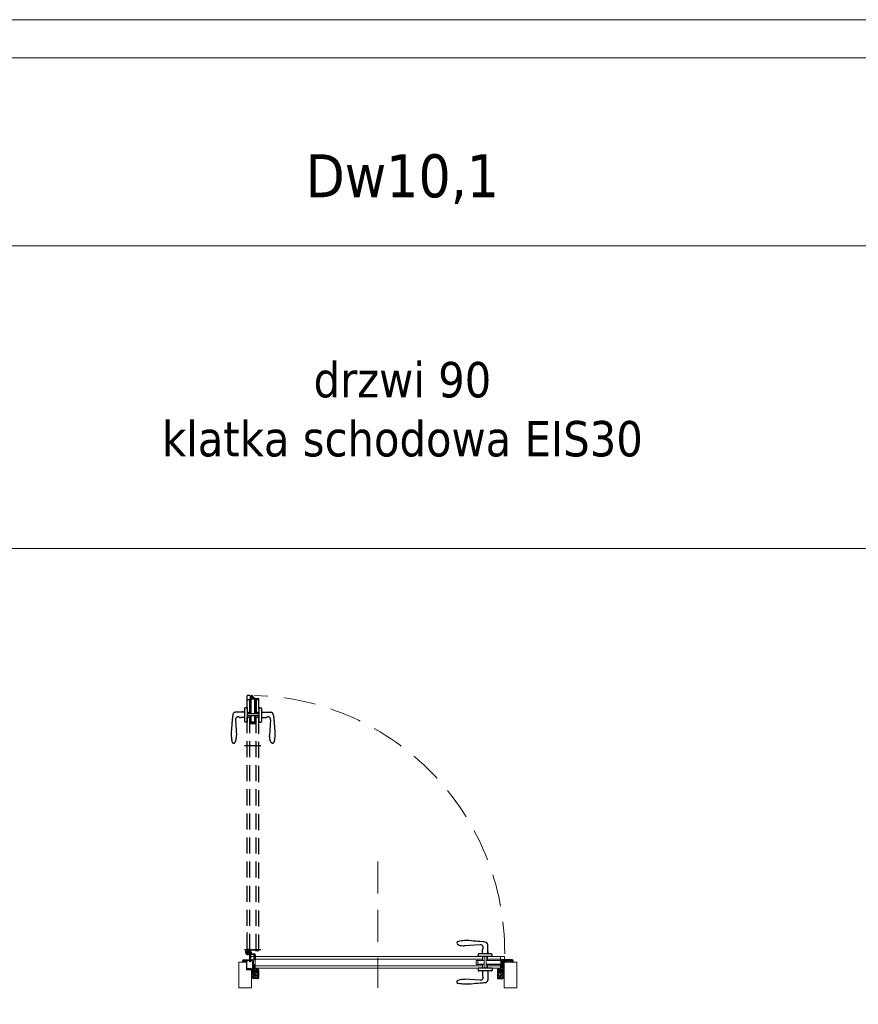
# Model space of a CAD drawing. Header units: millimetres. Extents: x 23192 to 149900, y -396339 to -79279.
# Tile 86 of 136: x 75137 to 75468, y -210549 to -210159. Entities that reach past the tile are written whole.
import ezdxf

# ---------------------------------------------------------------- set-up
doc = ezdxf.new("R2010")
doc.units = ezdxf.units.MM
for name, pattern in [('CENTER', [0.6, 0.375, -0.075, 0.075, -0.075]), ('DASHED', [19.05, 12.7, -6.35]), ('HIDDENX2', [19.05, 12.7, -6.35])]:
    doc.linetypes.add(name, pattern=pattern)
doc.layers.get('0').update_dxf_attribs({"lineweight": 0})
for name, color, linetype, lineweight in [('! Ślusarka opisy', 2, 'Continuous', 15), ('0_LEGENDA', 7, 'Continuous', 13), ('Drzwi - hatch', 8, 'Continuous', 5), ('Drzwi KRAWĘDZIE', 7, 'Continuous', 20)]:
    doc.layers.add(name, color=color, linetype=linetype, lineweight=lineweight)
for name, color, linetype in [('!! ASSA ABLOY', 2, 'Continuous'), ('A_drzwi', 3, 'Continuous'), ('Drzwi - klamki', 150, 'Continuous'), ('Drzwi PRZER-DUŻA', 240, 'DASHED'), ('GRUBA', 4, 'Continuous'), ('GRUBA-2', 210, 'Continuous'), ('zawias', 7, 'Continuous')]:
    doc.layers.add(name, color=color, linetype=linetype)
doc.styles.add('ARIAL', font='tahoma.ttf')

# ---------------------------------------------------------------- blocks, each defined once
blk = doc.blocks.new('Dw18')
at = {"layer": 'Drzwi - hatch'}
h = blk.add_hatch(dxfattribs=at)
h.set_pattern_fill('AR-CONC', color=256, scale=0.003, angle=180)
h.set_pattern_definition([(230, (12478.00603, 7127.26127), (-0.546554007, 0.047817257), [0.05715, -0.62865]), (175, (12478.00603, 7127.26127), (0.10573026, -0.57317054), [0.04572, -0.50292175]), (280.451445, (12477.9605, 7127.26525), (-0.44082374, -0.525353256), [0.04857003, -0.53427073]), (226.1842, (12478.006, 7127.1089), (-0.81323712, 0.12612698), [0.085725, -0.942975]), (276.635558, (12477.9383, 7127.1194), (-0.7122124, -0.74227837), [0.07285507, -0.80140682]), (171.18415, (12478.006, 7127.1089), (-0.7122124, -0.74227837), [0.0685799, -0.7543792]), (201, (12477.92983, 7127.14697), (-0.454843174, 0.306795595), [0.05715, -0.62865]), (146, (12477.92983, 7127.14697), (-0.185406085, -0.5525639), [0.04572, -0.50292]), (251.451445, (12477.89193, 7127.17254), (-0.64024926, -0.24576831), [0.04857003, -0.53426981]), (217.5, (12478.00603, 7127.26127), (-0.00926581, -0.253665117), [0, -0.496824, 0, -0.51054, 0, -0.504825]), (187.5, (12478.00603, 7127.26127), (-0.200458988, -0.300541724), [0, -0.291084, 0, -0.485394, 0, -0.192405]), (147.5, (12478.17596, 7127.26127), (-0.406771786, 0.017186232), [0, -0.1905, 0, -0.59436, 0, -0.78867]), (137.5, (12478.25216, 7127.26127), (-0.444387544, -0.076279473), [0, -0.24765, 0, -0.394716, 0, -0.56007])])
h.paths.add_polyline_path([(11935.4, 3708.39), (11935.9, 3708.39), (11935.9, 3708.95), (11936.08, 3708.95), (11936.08, 3708.39, 0.414214), (11936.24, 3708.23), (11937.81, 3708.23, 0.414214), (11937.97, 3708.39), (11937.97, 3711.58, 1), (11937.78, 3711.58), (11937.78, 3710.91, -0.414214), (11937.44, 3710.57), (11936.26, 3710.57, -0.414214), (11935.92, 3710.91), (11935.92, 3711.77), (11935.12, 3711.77), (11935.12, 3711.97), (11933.52, 3711.97), (11933.52, 3715.27), (11932.24, 3715.27, 0.414214), (11932.08, 3715.11), (11932.08, 3714.55), (11933.4, 3714.55), (11933.4, 3711.55), (11935.4, 3711.55)])
h = blk.add_hatch(dxfattribs=at)
h.set_pattern_fill('AR-CONC', color=256, scale=0.003, angle=180)
h.set_pattern_definition([(230, (12264.63307, 7185.49248), (-0.546554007, 0.047817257), [0.05715, -0.62865]), (175, (12264.63307, 7185.4925), (0.10573026, -0.57317054), [0.04572, -0.50292175]), (280.451445, (12264.5875, 7185.49646), (-0.44082374, -0.525353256), [0.04857003, -0.53427073]), (226.1842, (12264.6331, 7185.3401), (-0.81323712, 0.12612698), [0.085725, -0.942975]), (276.635558, (12264.5653, 7185.3506), (-0.7122124, -0.74227837), [0.07285507, -0.80140682]), (171.18415, (12264.6331, 7185.3401), (-0.7122124, -0.74227837), [0.0685799, -0.7543792]), (201, (12264.55687, 7185.37818), (-0.454843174, 0.306795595), [0.05715, -0.62865]), (146, (12264.55687, 7185.3782), (-0.185406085, -0.5525639), [0.04572, -0.50292]), (251.451445, (12264.51897, 7185.40374), (-0.64024926, -0.24576831), [0.04857003, -0.53426981]), (217.5, (12264.63307, 7185.49248), (-0.00926581, -0.253665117), [0, -0.496824, 0, -0.51054, 0, -0.504825]), (187.5, (12264.63307, 7185.49248), (-0.200458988, -0.300541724), [0, -0.291084, 0, -0.485394, 0, -0.192405]), (147.5, (12264.803, 7185.49248), (-0.406771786, 0.017186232), [0, -0.1905, 0, -0.59436, 0, -0.78867]), (137.5, (12264.8792, 7185.49248), (-0.444387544, -0.076279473), [0, -0.24765, 0, -0.394716, 0, -0.56007])])
h.paths.add_polyline_path([(12032.83, 3708.39, 0.414214), (12032.99, 3708.23), (12034.56, 3708.23, 0.414214), (12034.72, 3708.39), (12034.72, 3708.95), (12034.9, 3708.95), (12034.9, 3708.39), (12035.4, 3708.39), (12035.4, 3714.55), (12035.4, 3715.27), (12035.04, 3715.27, 0.414214), (12034.88, 3715.11), (12034.88, 3710.91, -0.414214), (12034.54, 3710.57), (12033.36, 3710.57, -0.414214), (12033.02, 3710.91), (12033.02, 3711.58, 1), (12032.83, 3711.58)])
h.paths.add_polyline_path([(12035.4, 3714.55), (12038.72, 3714.55), (12038.72, 3715.11, 0.414214), (12038.56, 3715.27), (12036.1, 3715.27), (12035.4, 3715.27)])
at = {"layer": '! Ślusarka opisy', "linetype": 'HIDDENX2'}
blk.add_lwpolyline([(11985.4, 3754.35), (11985.4, 3704.35)], dxfattribs=at)
at = {"layer": '! Ślusarka opisy', "color": 8, "linetype": 'HIDDENX2'}
blk.add_arc((11934.05, 3718.56), 101.49, 359.5675, 88.5534, dxfattribs=at)
at = {"linetype": 'CENTER', "ltscale": 0.5}
blk.add_line((11939.03, 3719.4), (11932.67, 3719.4), dxfattribs=at)
at = {"linetype": 'CENTER', "ltscale": 0.2}
for p, q in [((11935.25, 3718.56), (11932.85, 3718.56)), ((11934.05, 3717.36), (11934.05, 3719.76))]:
    blk.add_line(p, q, dxfattribs=at)
for p, q in [((11934.03, 3718.59), (11933.8, 3718.59)), ((11933.8, 3718.59), (11933.8, 3718.54)), ((11933.8, 3718.54), (11934.03, 3718.54)), ((11934.08, 3718.84), (11934.03, 3718.84)), ((11934.03, 3718.84), (11934.03, 3718.59)), ((11934.03, 3718.54), (11934.03, 3718.31)), ((11934.03, 3718.31), (11934.08, 3718.31)), ((11934.08, 3718.59), (11934.08, 3718.84)), ((11934.33, 3718.59), (11934.08, 3718.59)), ((11934.08, 3718.31), (11934.08, 3718.54)), ((11934.08, 3718.54), (11934.33, 3718.54)), ((11934.33, 3718.54), (11934.33, 3718.59))]:
    blk.add_line(p, q)
at = {"ltscale": 0.2}
for p, q in [((11934.81, 3717.91), (11934.55, 3718.14)), ((11935.05, 3718.56), (11935.05, 3717.91)), ((11935.3, 3718.66), (11935.3, 3717.91)), ((11934.05, 3717.91), (11936.4, 3717.91)), ((11936.4, 3717.56), (11934.05, 3717.56)), ((11934.7, 3714.66), (11934.7, 3717.56)), ((11935.05, 3717.36), (11934.7, 3717.36)), ((11935.05, 3714.66), (11934.7, 3714.66)), ((11935.05, 3717.56), (11935.05, 3714.66)), ((11936.5, 3715.46), (11936.5, 3717.46)), ((11936.85, 3715.46), (11936.5, 3715.46)), ((11936.85, 3717.46), (11936.85, 3715.46))]:
    blk.add_line(p, q, dxfattribs=at)
blk.add_circle((11934.05, 3718.56), 0.65, dxfattribs=at)
for centre, radius, start, end in [((11934.05, 3718.56), 1, 319.4584, 270), ((11936.4, 3717.46), 0.45, 0, 90), ((11936.4, 3717.46), 0.1, 0, 90)]:
    blk.add_arc(centre, radius, start, end, dxfattribs=at)
at = {"layer": 'A_drzwi', "linetype": 'ByBlock'}
blk.add_arc((11931.93, 3705.44), 95.53, 89.4002, 89.4052, dxfattribs=at)
at = {"layer": 'Drzwi - klamki', "ltscale": 0.2}
for p, q in [((12025.9, 3721.41), (12019.65, 3721.01)), ((12026.75, 3717.81), (12026.75, 3719.3)), ((12028.85, 3717.81), (12028.85, 3721.41)), ((12029.05, 3718.81), (12028.85, 3718.81)), ((12029.05, 3718.31), (12028.85, 3718.31)), ((12029.05, 3718.31), (12029.05, 3718.81)), ((12025, 3716.75), (12025, 3717.51)), ((12030.6, 3716.75), (12025, 3716.75)), ((12030.6, 3716.75), (12025, 3716.75)), ((12030.3, 3717.81), (12025.3, 3717.81)), ((12030.6, 3716.75), (12030.6, 3717.51)), ((12030.6, 3712.15), (12025, 3712.15)), ((12025, 3712.15), (12025, 3711.39)), ((12030.3, 3711.09), (12025.3, 3711.09)), ((12026.75, 3711.09), (12026.75, 3709.61)), ((12028.85, 3711.09), (12028.85, 3707.49)), ((12030.6, 3712.15), (12030.6, 3711.39)), ((12025.9, 3707.5), (12019.65, 3707.89))]:
    blk.add_line(p, q, dxfattribs=at)
at = {"layer": 'Drzwi - klamki'}
for p, q in [((11936.1, 3713.25), (11936.3, 3713.25)), ((11936.1, 3712.25), (11936.1, 3713.25)), ((11936.1, 3713.25), (11936.3, 3713.05)), ((11936.2, 3713.25), (11936.1, 3713.16)), ((11936.3, 3713.25), (11936.1, 3713.06)), ((11936.1, 3713.16), (11936.3, 3712.96)), ((11936.3, 3713.16), (11936.1, 3712.96)), ((11936.1, 3713.06), (11936.3, 3712.86)), ((11936.3, 3713.06), (11936.1, 3712.86)), ((11936.1, 3712.96), (11936.3, 3712.76)), ((11936.3, 3712.96), (11936.1, 3712.76)), ((11936.1, 3712.86), (11936.3, 3712.66)), ((11936.3, 3712.86), (11936.1, 3712.66)), ((11936.1, 3712.76), (11936.3, 3712.56)), ((11936.3, 3712.76), (11936.1, 3712.56)), ((11936.1, 3712.66), (11936.3, 3712.46)), ((11936.3, 3712.66), (11936.1, 3712.46)), ((11936.3, 3712.57), (11936.1, 3712.37)), ((11936.1, 3712.56), (11936.3, 3712.36)), ((11936.3, 3712.47), (11936.1, 3712.27)), ((11936.1, 3712.46), (11936.3, 3712.26)), ((11936.1, 3712.37), (11936.21, 3712.25)), ((11936.1, 3712.27), (11936.12, 3712.25)), ((11936.3, 3712.25), (11936.1, 3712.25)), ((11936.3, 3711.35), (11936.12, 3711.54)), ((11936.3, 3711.05), (11936.12, 3711.24)), ((11936.29, 3710.77), (11936.12, 3710.94)), ((11936.3, 3712.37), (11936.19, 3712.25)), ((11936.3, 3711.5), (11936.19, 3711.61)), ((11936.3, 3711.2), (11936.19, 3711.31)), ((11936.3, 3710.9), (11936.19, 3711.01)), ((11936.2, 3713.25), (11936.3, 3713.15)), ((11936.3, 3712.27), (11936.29, 3712.25)), ((11936.3, 3713.25), (11936.3, 3712.25)), ((11936.3, 3713.25), (11936.3, 3713.25)), ((11936.3, 3711.5), (11936.32, 3711.55)), ((11936.3, 3711.35), (11936.3, 3711.2)), ((11936.3, 3711.05), (11936.3, 3710.9)), ((11936.32, 3711.55), (11936.73, 3711.55)), ((11936.32, 3710.75), (11937.45, 3710.75)), ((11936.4, 3711.45), (11936.4, 3711.25)), ((11936.4, 3711.45), (11936.73, 3711.45)), ((11936.4, 3711.25), (11936.87, 3711.14)), ((11936.4, 3711.15), (11936.89, 3711.03)), ((11936.4, 3711.15), (11936.4, 3710.85)), ((11936.4, 3710.85), (11937.35, 3710.85)), ((11936.78, 3711.61), (11936.74, 3711.99)), ((11937.17, 3712.1), (11936.84, 3712.1)), ((11936.88, 3711.62), (11936.85, 3711.96)), ((11936.87, 3711.14), (11937.37, 3711.5)), ((11937.15, 3712), (11936.89, 3712)), ((11936.89, 3711.03), (11937.35, 3711.36)), ((11937.35, 3711.36), (11937.35, 3710.85)), ((11937.45, 3711.35), (11937.45, 3711.22)), ((11937.45, 3711.22), (11937.52, 3711.28)), ((11937.45, 3711.07), (11937.59, 3711.21)), ((11937.45, 3711.07), (11937.45, 3710.9)), ((11937.45, 3710.9), (11937.52, 3710.96)), ((11937.45, 3710.75), (11937.59, 3710.89)), ((11937.53, 3711.4), (11937.6, 3711.36)), ((11937.6, 3711.55), (11937.62, 3711.7)), ((12033.2, 3711.55), (12033.19, 3711.7)), ((12033.28, 3711.4), (12033.2, 3711.36)), ((12033.35, 3711.07), (12033.22, 3711.21)), ((12033.35, 3710.75), (12033.22, 3710.89)), ((12033.35, 3711.22), (12033.29, 3711.28)), ((12033.35, 3710.9), (12033.29, 3710.96)), ((12033.35, 3711.35), (12033.35, 3711.22)), ((12033.35, 3711.07), (12033.35, 3710.9)), ((12034.48, 3710.75), (12033.35, 3710.75)), ((12033.94, 3711.14), (12033.43, 3711.5)), ((12033.92, 3711.03), (12033.45, 3711.36)), ((12033.45, 3711.36), (12033.45, 3710.85)), ((12034.4, 3710.85), (12033.45, 3710.85)), ((12033.64, 3712.1), (12033.96, 3712.1)), ((12033.66, 3712), (12033.92, 3712)), ((12034.4, 3711.15), (12033.92, 3711.03)), ((12033.93, 3711.62), (12033.96, 3711.96)), ((12034.4, 3711.25), (12033.94, 3711.14)), ((12034.03, 3711.61), (12034.06, 3711.99)), ((12034.48, 3711.55), (12034.08, 3711.55)), ((12034.4, 3711.45), (12034.08, 3711.45)), ((12034.4, 3711.45), (12034.4, 3711.25)), ((12034.4, 3711.15), (12034.4, 3710.85)), ((12034.5, 3711.5), (12034.48, 3711.55)), ((12034.7, 3713.25), (12034.5, 3713.25)), ((12034.5, 3713.25), (12034.5, 3712.25)), ((12034.7, 3713.25), (12034.5, 3713.05)), ((12034.61, 3713.25), (12034.5, 3713.15)), ((12034.51, 3713.25), (12034.5, 3713.25)), ((12034.7, 3713.16), (12034.5, 3712.96)), ((12034.5, 3713.16), (12034.7, 3712.96)), ((12034.7, 3713.06), (12034.5, 3712.86)), ((12034.5, 3713.06), (12034.7, 3712.86)), ((12034.7, 3712.96), (12034.5, 3712.76)), ((12034.5, 3712.96), (12034.7, 3712.76)), ((12034.7, 3712.86), (12034.5, 3712.66)), ((12034.5, 3712.86), (12034.7, 3712.66)), ((12034.7, 3712.76), (12034.5, 3712.56)), ((12034.5, 3712.76), (12034.7, 3712.56)), ((12034.7, 3712.66), (12034.5, 3712.46)), ((12034.5, 3712.66), (12034.7, 3712.46)), ((12034.5, 3712.57), (12034.7, 3712.37)), ((12034.7, 3712.56), (12034.5, 3712.36)), ((12034.5, 3712.47), (12034.7, 3712.27)), ((12034.7, 3712.46), (12034.5, 3712.26)), ((12034.5, 3712.37), (12034.62, 3712.25)), ((12034.5, 3712.27), (12034.52, 3712.25)), ((12034.5, 3712.25), (12034.7, 3712.25)), ((12034.5, 3711.5), (12034.62, 3711.61)), ((12034.5, 3711.35), (12034.69, 3711.54)), ((12034.5, 3711.35), (12034.5, 3711.2)), ((12034.5, 3711.2), (12034.62, 3711.31)), ((12034.5, 3711.05), (12034.69, 3711.24)), ((12034.5, 3711.05), (12034.5, 3710.9)), ((12034.5, 3710.9), (12034.62, 3711.01)), ((12034.51, 3713.25), (12034.7, 3713.06)), ((12034.52, 3710.77), (12034.69, 3710.94)), ((12034.7, 3712.37), (12034.59, 3712.25)), ((12034.61, 3713.25), (12034.7, 3713.16)), ((12034.7, 3712.27), (12034.69, 3712.25)), ((12034.7, 3712.25), (12034.7, 3713.25))]:
    blk.add_line(p, q, dxfattribs=at)
at = {"layer": 'Drzwi - klamki', "ltscale": 0.2}
for centre, radius, start, end in [((12017.39, 3722.06), 0.74, 108.9246, 180), ((12027.8, 3721.41), 1.05, 0, 90), ((12026, 3720.36), 1.05, 328.6119, 95.465), ((12027.75, 3719.3), 1, 148.6119, 180), ((12025.3, 3717.51), 0.3, 90, 180), ((12030.3, 3717.51), 0.3, 0, 90), ((12025.3, 3711.39), 0.3, 180, 270), ((12030.3, 3711.39), 0.3, 270, 0), ((12017.39, 3706.84), 0.74, 180, 251.0754), ((12026, 3708.54), 1.05, 264.535, 31.3881), ((12027.75, 3709.61), 1, 180, 211.3881), ((12027.8, 3707.49), 1.05, 270, 0)]:
    blk.add_arc(centre, radius, start, end, dxfattribs=at)
at = {"layer": 'Drzwi - klamki'}
for centre, radius, start, end in [((11936.15, 3711.58), 0.05, 45, 180), ((11936.15, 3711.58), 0.05, 180, 225), ((11936.15, 3711.28), 0.05, 45, 180), ((11936.15, 3711.28), 0.05, 180, 225), ((11936.15, 3710.98), 0.05, 45, 180), ((11936.15, 3710.98), 0.05, 180, 225), ((11936.32, 3710.8), 0.05, 225, 270), ((11936.73, 3711.6), 0.15, 270, 5.5634), ((11936.73, 3711.6), 0.05, 270, 5.5634), ((11936.84, 3712), 0.1, 90, 179.5875), ((11936.89, 3712), 0.15, 179.5875, 185.5634), ((11936.89, 3711.96), 0.04, 90, 185.5634), ((11937.15, 3711.9), 0.1, 69.8788, 90), ((11937.17, 3712), 0.1, 71.0155, 90), ((11936.87, 3711.14), 0.919, 57.5594, 69.8788), ((11936.87, 3711.14), 1.02, 49.4586, 71.0155), ((11937.23, 3711.7), 0.25, 305.6239, 57.5594), ((11937.5, 3711.35), 0.05, 63.4253, 180), ((11937.55, 3711.24), 0.05, 0, 135), ((11937.55, 3710.93), 0.05, 0, 135), ((11937.37, 3711.72), 0.25, 354.4299, 49.4586), ((11937.55, 3711.24), 0.05, 315, 0), ((11937.55, 3710.93), 0.05, 315, 0), ((12033.44, 3711.72), 0.25, 130.5414, 185.5701), ((12033.25, 3711.24), 0.05, 45, 180), ((12033.25, 3711.24), 0.05, 180, 225), ((12033.25, 3710.93), 0.05, 45, 180), ((12033.25, 3710.93), 0.05, 180, 225), ((12033.94, 3711.14), 1.02, 108.9845, 130.5414), ((12033.3, 3711.35), 0.05, 0, 116.5747), ((12033.58, 3711.7), 0.25, 122.4406, 234.3761), ((12033.94, 3711.14), 0.919, 110.1212, 122.4406), ((12033.64, 3712), 0.1, 90, 108.9845), ((12033.66, 3711.9), 0.1, 90, 110.1212), ((12033.92, 3711.96), 0.04, 354.4366, 90), ((12034.08, 3711.6), 0.15, 174.4366, 270), ((12033.96, 3712), 0.1, 0.4125, 90), ((12034.08, 3711.6), 0.05, 174.4366, 270), ((12033.91, 3712), 0.15, 354.4366, 0.4125), ((12034.48, 3710.8), 0.05, 270, 315), ((12034.65, 3711.58), 0.05, 0, 135), ((12034.65, 3711.28), 0.05, 0, 135), ((12034.65, 3710.98), 0.05, 0, 135), ((12034.65, 3711.58), 0.05, 315, 0), ((12034.65, 3711.28), 0.05, 315, 0), ((12034.65, 3710.98), 0.05, 315, 0)]:
    blk.add_arc(centre, radius, start, end, dxfattribs=at)
at = {"layer": 'Drzwi - klamki', "ltscale": 0.2}
blk.add_ellipse((12019.65, 3722.06), major_axis=(3, 0), ratio=0.347016, start_param=3.132997, end_param=4.712389, dxfattribs=at)
at = {"layer": 'Drzwi - klamki', "ltscale": 0.2, "extrusion": (0, 0, -1)}
blk.add_ellipse((12019.65, 3706.85), major_axis=(3, 0), ratio=0.347016, start_param=3.132997, end_param=4.712389, dxfattribs=at)
at = {"layer": 'Drzwi - klamki', "ltscale": 0.2}
for points in [[(12027.8, 3722.46), (12026.75, 3722.61), (12023.2, 3722.91), (12019.65, 3723.1), (12017.15, 3722.76)], [(12027.8, 3706.44), (12026.75, 3706.29), (12023.2, 3705.99), (12019.65, 3705.81), (12017.15, 3706.14)]]:
    blk.add_spline(points, degree=3, dxfattribs=at)
at = {"layer": 'Drzwi KRAWĘDZIE'}
for p, q in [((11933.7, 3717.9), (11933.7, 3726.36)), ((11933.7, 3719.4), (11938.2, 3719.4)), ((11934.7, 3719.3), (11937, 3719.3)), ((11934.7, 3717.8), (11934.7, 3719)), ((11937, 3719), (11937, 3719.3)), ((11937, 3719), (11938.2, 3719)), ((11933.4, 3711.55), (11933.4, 3714.55)), ((11933.8, 3717.8), (11934.7, 3717.8)), ((11935.4, 3716.75), (12035.4, 3716.75)), ((11936.9, 3716.75), (11936.9, 3712.15)), ((11936.9, 3715.75), (12026.8, 3715.75)), ((12024.3, 3713.68), (12024.3, 3715.28)), ((12024.3, 3715.28), (12027.4, 3715.28)), ((12024.89, 3713.78), (12024.89, 3715.18)), ((12024.89, 3715.18), (12024.89, 3713.78)), ((12024.89, 3715.18), (12027.4, 3715.18)), ((12026.8, 3715.28), (12026.8, 3716.75)), ((12027.4, 3712.16), (12027.4, 3716.75)), ((12028.2, 3712.16), (12028.2, 3716.75)), ((12028.2, 3715.28), (12034.01, 3715.28)), ((12028.2, 3715.18), (12034.01, 3715.18)), ((12028.8, 3715.28), (12028.8, 3716.75)), ((12028.8, 3715.75), (12033.9, 3715.75)), ((12033.9, 3716.75), (12033.9, 3715.28)), ((12034.01, 3713.5), (12034.01, 3715.45)), ((12034.01, 3715.45), (12034.3, 3715.45)), ((12034.3, 3715.45), (12034.01, 3715.45)), ((12035.5, 3715.55), (12034.3, 3715.55)), ((12034.3, 3715.55), (12034.3, 3712.47)), ((12034.3, 3715.55), (12034.3, 3712.25)), ((12034.3, 3713.5), (12034.3, 3715.45)), ((12034.3, 3713.5), (12034.3, 3715.45)), ((12034.31, 3715.06), (12035.31, 3715.06)), ((12034.31, 3715.06), (12035.5, 3715.06)), ((12034.31, 3713.91), (12035.5, 3714.76)), ((12034.31, 3714.76), (12035.5, 3714.76)), ((12034.7, 3715.06), (12034.9, 3715.06)), ((12035.5, 3715.55), (12035.5, 3716.65)), ((12035.5, 3715.06), (12035.5, 3714.76)), ((11935.4, 3711.55), (11933.4, 3711.55)), ((11936.8, 3713.45), (11936.5, 3713.45)), ((11936.5, 3712.25), (11936.5, 3713.45)), ((11936.6, 3712.15), (12034.2, 3712.15)), ((11936.9, 3713.15), (12026.8, 3713.15)), ((12024.3, 3713.68), (12027.4, 3713.68)), ((12024.89, 3713.78), (12027.4, 3713.78)), ((12026.8, 3712.16), (12026.8, 3713.67)), ((12028.2, 3713.78), (12034.01, 3713.78)), ((12028.2, 3713.68), (12034.01, 3713.68)), ((12028.8, 3712.16), (12028.8, 3713.67)), ((12028.8, 3713.15), (12033.9, 3713.15)), ((12033.9, 3713.68), (12033.9, 3712.15)), ((12034.3, 3713.5), (12034.01, 3713.5)), ((11935.9, 3708.39), (11935.4, 3708.39)), ((12034.9, 3708.39), (12035.4, 3708.39))]:
    blk.add_line(p, q, dxfattribs=at)
blk.add_lwpolyline([(11935.4, 3711.55), (11935.4, 3704.35), (11930.4, 3704.35), (11930.4, 3714.55), (11933.4, 3714.55)], dxfattribs=at)
blk.add_lwpolyline([(12040.4, 3714.55), (12035.4, 3714.55), (12035.4, 3704.35), (12040.4, 3704.35)], close=True, dxfattribs=at)
for centre, start, end in [((11938.2, 3719.1), 270, 0), ((11933.8, 3717.9), 180, 270), ((12035.4, 3716.65), 0, 90), ((11936.6, 3712.25), 180, 270), ((12034.2, 3712.25), 270, 0)]:
    blk.add_arc(centre, 0.1, start, end, dxfattribs=at)
at = {"layer": 'Drzwi KRAWĘDZIE', "ltscale": 0.2}
blk.add_arc((11935.4, 3716.65), 0.1, 90, 180, dxfattribs=at)
at = {"layer": 'Drzwi PRZER-DUŻA', "ltscale": 0.5}
for p, q in [((11933.7, 3719.4), (11933.7, 3819.9)), ((11938.3, 3719.1), (11938.3, 3818.7)), ((11934.7, 3719.4), (11934.7, 3811.31)), ((11937.2, 3719.4), (11937.2, 3811.31))]:
    blk.add_line(p, q, dxfattribs=at)
at = {"layer": 'Drzwi PRZER-DUŻA'}
for p, q in [((11934.9, 3820), (11933.8, 3820)), ((11934.9, 3820), (11934.9, 3818.8)), ((11935.4, 3818.81), (11935.4, 3820)), ((11935.4, 3820), (11935.7, 3820)), ((11935.4, 3818.81), (11935.4, 3819.81)), ((11935.7, 3818.81), (11935.7, 3820)), ((11936.55, 3818.81), (11935.7, 3820)), ((11933.7, 3818.4), (11935.18, 3818.4)), ((11934.7, 3813.31), (11934.7, 3818.4)), ((11934.9, 3818.8), (11937.99, 3818.8)), ((11934.9, 3818.8), (11938.2, 3818.8)), ((11935, 3818.8), (11935, 3818.51)), ((11935, 3818.51), (11935, 3818.8)), ((11936.95, 3818.8), (11935, 3818.8)), ((11936.95, 3818.8), (11935, 3818.8)), ((11936.95, 3818.51), (11935, 3818.51)), ((11935.18, 3812.71), (11935.18, 3818.51)), ((11935.28, 3812.71), (11935.28, 3818.51)), ((11936.68, 3812.71), (11936.68, 3818.51)), ((11936.78, 3812.71), (11936.78, 3818.51)), ((11936.78, 3818.4), (11938.3, 3818.4)), ((11936.95, 3818.8), (11936.95, 3818.51)), ((11937.3, 3813.31), (11937.3, 3818.4)), ((11932.64, 3813.35), (11929.04, 3813.35)), ((11931.64, 3813.55), (11931.64, 3813.35)), ((11932.14, 3813.55), (11931.64, 3813.55)), ((11932.14, 3813.55), (11932.14, 3813.35)), ((11932.64, 3814.8), (11932.64, 3809.8)), ((11933.7, 3815.1), (11932.94, 3815.1)), ((11933.7, 3815.1), (11933.7, 3809.5)), ((11933.7, 3815.1), (11933.7, 3809.5)), ((11935.18, 3813.31), (11933.7, 3813.31)), ((11938.3, 3812.71), (11933.7, 3812.71)), ((11938.3, 3811.91), (11933.7, 3811.91)), ((11935.18, 3808.8), (11935.18, 3811.91)), ((11935.28, 3809.39), (11935.28, 3811.91)), ((11936.68, 3809.39), (11936.68, 3811.91)), ((11936.78, 3808.8), (11936.78, 3811.91)), ((11938.3, 3813.31), (11936.79, 3813.31)), ((11938.3, 3815.1), (11939.06, 3815.1)), ((11938.3, 3815.1), (11938.3, 3809.5)), ((11939.36, 3814.8), (11939.36, 3809.8)), ((11939.36, 3813.35), (11942.96, 3813.35)), ((11929.05, 3810.4), (11929.44, 3804.15)), ((11932.64, 3811.25), (11931.16, 3811.25)), ((11933.7, 3809.5), (11932.94, 3809.5)), ((11935.18, 3811.31), (11933.7, 3811.31)), ((11936.78, 3808.8), (11935.18, 3808.8)), ((11935.28, 3809.39), (11936.68, 3809.39)), ((11936.68, 3809.39), (11935.28, 3809.39)), ((11938.3, 3811.31), (11936.79, 3811.31)), ((11938.3, 3809.5), (11939.06, 3809.5)), ((11939.36, 3811.25), (11940.85, 3811.25)), ((11942.96, 3810.4), (11942.56, 3804.15)), ((11939.03, 3800.11), (11932.67, 3800.11))]:
    blk.add_line(p, q, dxfattribs=at)
for centre, radius, start, end in [((11933.8, 3819.9), 0.1, 90, 180), ((11938.2, 3818.7), 0.1, 0, 90), ((11929.04, 3812.3), 1.05, 90, 180), ((11930.09, 3810.5), 1.05, 58.6119, 185.465), ((11931.16, 3812.25), 1, 238.6119, 270), ((11932.94, 3814.8), 0.3, 90, 180), ((11939.06, 3814.8), 0.3, 0, 90), ((11940.85, 3812.25), 1, 270, 301.3881), ((11941.91, 3810.5), 1.05, 354.535, 121.3881), ((11942.96, 3812.3), 1.05, 0, 90), ((11932.94, 3809.8), 0.3, 180, 270), ((11939.06, 3809.8), 0.3, 270, 0), ((11928.39, 3801.89), 0.74, 198.9246, 270), ((11943.61, 3801.89), 0.74, 270, 341.0754)]:
    blk.add_arc(centre, radius, start, end, dxfattribs=at)
blk.add_ellipse((11928.4, 3804.15), major_axis=(0, -3), ratio=0.347016, start_param=-0.008595, end_param=1.570796, dxfattribs=at)
at = {"layer": 'Drzwi PRZER-DUŻA', "extrusion": (0, 0, -1)}
blk.add_ellipse((11943.6, 3804.15), major_axis=(0, -3), ratio=0.347016, start_param=-0.008595, end_param=1.570796, dxfattribs=at)
at = {"layer": 'Drzwi PRZER-DUŻA'}
for points in [[(11927.99, 3812.3), (11927.84, 3811.25), (11927.54, 3807.7), (11927.36, 3804.15), (11927.69, 3801.65)], [(11944.01, 3812.3), (11944.16, 3811.25), (11944.46, 3807.7), (11944.65, 3804.15), (11944.31, 3801.65)]]:
    blk.add_spline(points, degree=3, dxfattribs=at)
at = {"layer": 'GRUBA', "ltscale": 0.2}
for p, q in [((11931.9, 3714.55), (11931.9, 3715.11)), ((11932.08, 3714.55), (11931.9, 3714.55)), ((11932.08, 3715.11), (11932.08, 3714.55)), ((11932.24, 3715.45), (11935.76, 3715.45)), ((11934.7, 3715.27), (11932.24, 3715.27)), ((11935.76, 3715.27), (11934.7, 3715.27)), ((11935.92, 3710.91), (11935.92, 3715.11)), ((11936.1, 3715.11), (11936.1, 3714.65)), ((11936.1, 3714.65), (11936.1, 3710.91)), ((12034.7, 3715.11), (12034.7, 3714.65)), ((12034.7, 3714.65), (12034.7, 3710.91)), ((12034.88, 3710.91), (12034.88, 3715.11)), ((12038.56, 3715.45), (12035.04, 3715.45)), ((12035.04, 3715.27), (12036.1, 3715.27)), ((12036.1, 3715.27), (12038.56, 3715.27)), ((12038.72, 3715.11), (12038.72, 3714.55)), ((12038.72, 3714.55), (12038.9, 3714.55)), ((12038.9, 3714.55), (12038.9, 3715.11)), ((11936.26, 3710.75), (11937.44, 3710.75)), ((11937.44, 3710.57), (11936.26, 3710.57)), ((11937.6, 3710.91), (11937.6, 3711.58)), ((11937.78, 3711.58), (11937.78, 3710.91)), ((11937.97, 3708.39), (11937.97, 3711.58)), ((11938.15, 3711.58), (11938.15, 3708.39)), ((12032.65, 3711.58), (12032.65, 3708.39)), ((12032.83, 3708.39), (12032.83, 3711.58)), ((12033.02, 3711.58), (12033.02, 3710.91)), ((12033.2, 3710.91), (12033.2, 3711.58)), ((12034.54, 3710.75), (12033.36, 3710.75)), ((12033.36, 3710.57), (12034.54, 3710.57)), ((11935.9, 3708.39), (11935.9, 3708.95)), ((11935.9, 3708.95), (11936.08, 3708.95)), ((11936.08, 3708.95), (11936.08, 3708.39)), ((11936.24, 3708.23), (11937.81, 3708.23)), ((11937.81, 3708.05), (11936.24, 3708.05)), ((12034.56, 3708.23), (12032.99, 3708.23)), ((12032.99, 3708.05), (12034.56, 3708.05)), ((12034.9, 3708.95), (12034.72, 3708.95)), ((12034.72, 3708.95), (12034.72, 3708.39)), ((12034.9, 3708.39), (12034.9, 3708.95))]:
    blk.add_line(p, q, dxfattribs=at)
at = {"layer": 'GRUBA'}
for p, q in [((11934.45, 3715.27), (11934.45, 3715.45)), ((11934.45, 3715.45), (11935.45, 3715.45)), ((11934.7, 3715.27), (11934.45, 3715.27)), ((11935.45, 3715.27), (11935.05, 3715.27)), ((11935.45, 3715.45), (11935.45, 3715.27)), ((11935.92, 3714.45), (11936.1, 3714.45)), ((11935.92, 3713.05), (11935.92, 3714.45)), ((11936.1, 3714.45), (11936.1, 3713.05)), ((11936.1, 3713.05), (11935.92, 3713.05))]:
    blk.add_line(p, q, dxfattribs=at)
at = {"layer": 'GRUBA', "ltscale": 0.2}
for centre, radius, start, end in [((11932.24, 3715.11), 0.34, 90, 180), ((11932.24, 3715.11), 0.16, 90, 180), ((11935.76, 3715.11), 0.34, 0, 90), ((11935.76, 3715.11), 0.16, 0, 90), ((11935.76, 3715.11), 0.16, 0, 90), ((12035.04, 3715.11), 0.34, 90, 180), ((12035.04, 3715.11), 0.16, 90, 180), ((12038.56, 3715.11), 0.34, 0, 90), ((12038.56, 3715.11), 0.16, 0, 90), ((11936.26, 3710.91), 0.34, 180, 270), ((11936.26, 3710.91), 0.16, 180, 270), ((11937.44, 3710.91), 0.16, 270, 0), ((11937.44, 3710.91), 0.34, 270, 0), ((11937.88, 3711.58), 0.275, 0, 180), ((11937.88, 3711.58), 0.095, 0, 180), ((12032.93, 3711.58), 0.275, 0, 180), ((12032.93, 3711.58), 0.095, 0, 180), ((12033.36, 3710.91), 0.34, 180, 270), ((12033.36, 3710.91), 0.16, 180, 270), ((12034.54, 3710.91), 0.16, 270, 0), ((12034.54, 3710.91), 0.34, 270, 0), ((11936.24, 3708.39), 0.34, 180, 270), ((11936.24, 3708.39), 0.16, 180, 270), ((11937.81, 3708.39), 0.34, 270, 0), ((11937.81, 3708.39), 0.16, 270, 0), ((12032.99, 3708.39), 0.34, 180, 270), ((12032.99, 3708.39), 0.16, 180, 270), ((12034.56, 3708.39), 0.34, 270, 0), ((12034.56, 3708.39), 0.16, 270, 0)]:
    blk.add_arc(centre, radius, start, end, dxfattribs=at)
at = {"layer": 'GRUBA-2', "ltscale": 0.2}
blk.add_line((11936.85, 3713.45), (11936.5, 3713.45), dxfattribs=at)
at = {"layer": 'zawias', "ltscale": 0.2}
for p, q in [((11933.52, 3711.97), (11933.52, 3715.27)), ((11933.52, 3715.27), (11934.06, 3715.27)), ((11934.06, 3715.27), (11934.06, 3715.12)), ((11935.56, 3715.12), (11935.56, 3715.27)), ((11935.56, 3715.27), (11935.76, 3715.27)), ((11935.92, 3715.11), (11935.92, 3711.77)), ((11935.12, 3711.97), (11933.52, 3711.97)), ((11935.12, 3711.77), (11935.12, 3711.97)), ((11935.92, 3711.77), (11935.12, 3711.77))]:
    blk.add_line(p, q, dxfattribs=at)

msp = doc.modelspace()

# ---------------------------------------------------------------- linework, layer by layer
at = {"layer": '0_LEGENDA', "linetype": 'ByBlock', "ltscale": 5}
for p, q in [((67487.721, -210248.82), (76925.659, -210248.814)), ((67487.721, -210368.468), (76925.547, -210368.463))]:
    msp.add_line(p, q, dxfattribs=at)
at = {"layer": '0_LEGENDA'}
for points in [[(76925.743, -210159.522), (67472.722, -210159.421), (67475.781, -212469.617), (76943.365, -212469.693)], [(76929.162, -212454.649), (67490.781, -212454.652), (67487.721, -210174.456), (76925.729, -210174.459)]]:
    msp.add_lwpolyline(points, dxfattribs=at)

# ---------------------------------------------------------------- block references
at = {"layer": '!! ASSA ABLOY'}
msp.add_blockref('Dw18', (63292.847, -214246.629), dxfattribs=at)

# ---------------------------------------------------------------- texts
at = {"layer": '0_LEGENDA', "linetype": 'ByBlock', "ltscale": 5, "width": 360, "attachment_point": 1, "style": 'ARIAL'}
for s, insert, char_height in [('\\pxqc;Dw10,1', (75107.936, -210212.647), 17), ('\\pxqc;drzwi 90\\Pklatka schodowa EIS30 ', (75107.936, -210294.744), 14)]:
    msp.add_mtext(s, dxfattribs=dict(at, insert=insert, char_height=char_height))

doc.saveas('drawing.dxf')
